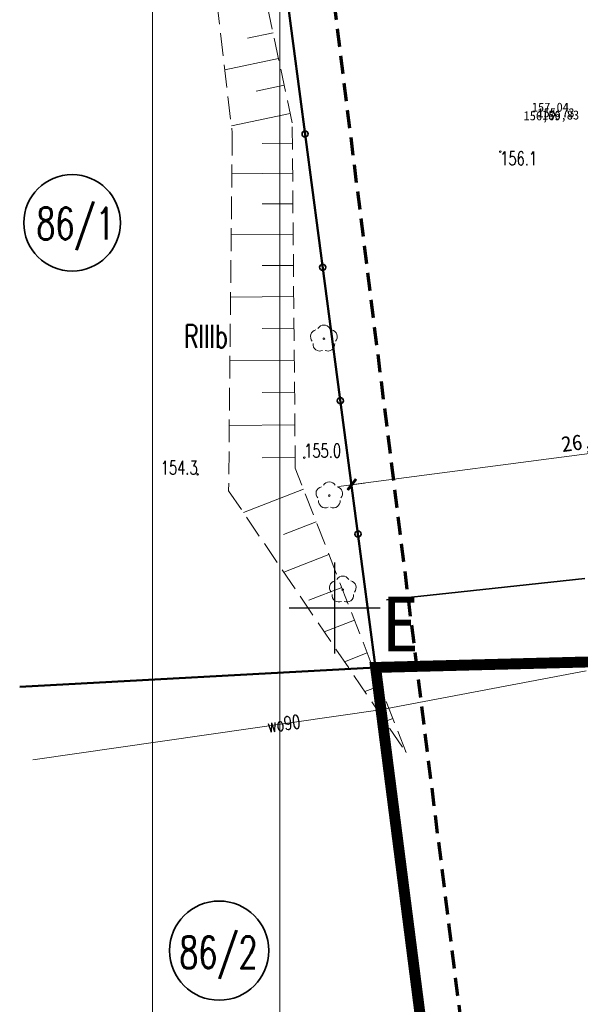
# Model space of a CAD drawing. Header units: feet. Extents: x 7492985 to 7493694, y 5986539 to 5988015.
# Tile 2 of 32: x 7493133 to 7493163, y 5986578 to 5986632. Entities that reach past the tile are written whole.
import ezdxf
from ezdxf.enums import TextEntityAlignment as Align

# ---------------------------------------------------------------- set-up
doc = ezdxf.new("R2010")
doc.units = ezdxf.units.FT
doc.header["$MEASUREMENT"] = 0
for name, pattern in [('1', [0]), ('1_1', [0]), ('1_OTRK', [1.75, 1.25, -0.5]), ('1_OTRKG', [1.75, 1.25, -0.5]), ('2', [1.5, 1, -0.5]), ('3_SUWP', [0]), ('4', [2.5, 1.5, -1]), ('GDE', [0]), ('GUK', [2, 1.5, -0.5]), ('HIDDEN2', [4.7625, 3.175, -1.5875])]:
    doc.linetypes.add(name, pattern=pattern)
doc.layers.get('0').update_dxf_attribs({"color": 250, "linetype": 'CONTINUOUS', "lineweight": 100})
doc.layers.get('Defpoints').update_dxf_attribs({"linetype": 'CONTINUOUS'})
doc.layers.add('_k_niewidoczna', color=72, linetype='CONTINUOUS', lineweight=9, plot=False)
for name, color, linetype, lineweight in [('_k_opis', 1, 'CONTINUOUS', 13), ('_k_tabela', 7, 'CONTINUOUS', 13), ('_k_wymiar', 7, 'CONTINUOUS', 13), ('_k_zarys', 7, 'HIDDEN2', 20), ('_k_ściany', 7, 'CONTINUOUS', 35), ('DZIALKI_L_0', 2, '1', 35), ('DZIALKI_L_1', 2, '1', 50), ('EDZPD_L_0', 7, '1', 18), ('EDZTD_T_0', 7, 'CONTINUOUS', 25), ('EKLPK_L_0', 3, '4', 18), ('EKLTK_T_0', 3, 'CONTINUOUS', 25), ('OTO_L_0', 7, 'CONTINUOUS', 35), ('OTR_L_1', 7, '1_OTRK', 18), ('OTR_T_1', 7, 'CONTINUOUS', 18), ('OTZ_T_0', 250, 'CONTINUOUS', 18), ('SIATKA_L_0', 7, '1', 25), ('SUWP_E_T_0', 5, 'CONTINUOUS', 0), ('SUWP_L_0', 5, '3_SUWP', 18), ('WYMIAR-ARCH', 7, 'CONTINUOUS', 9)]:
    doc.layers.add(name, color=color, linetype=linetype, lineweight=lineweight)
doc.layers.add('ZASIEG_L_0', color=7, linetype='2', lineweight=70, true_color=0x2cd341)
doc.styles.add('GENERATED_STYLE_1', font='MS Gothic.ttf')
doc.styles.get("Standard").update_dxf_attribs({"font": 'Simplex.SHX', "width": 0.75})
doc.dimstyles.new('zag 500', dxfattribs={"dimtxt": 0.85, "dimasz": 0.09, "dimexe": 1.25, "dimexo": 0.625, "dimgap": 0.1, "dimtad": 1, "dimtxsty": 'GENERATED_STYLE_1', "dimblk": 'W', "dimcen": 2.5, "dimse1": 1, "dimse2": 1, "dimclrd": 7, "dimclrt": 256, "dimadec": 0, "dimazin": 0, "dimtfac": 1, "dimtmove": 0, "dimatfit": 0, "dimfxl": 1.25, "dimlwd": 5, "dimarcsym": 0})

# ---------------------------------------------------------------- blocks, each defined once
blk = doc.blocks.new('2_OTRN')
at = {"linetype": 'Continuous'}
blk.add_circle((0, 0), 0.045, dxfattribs=at)
blk = doc.blocks.new('2_OTZL')
at = {"linetype": 'Continuous'}
blk.add_circle((0, 0), 0.045, dxfattribs=at)
for centre, start, end in [((0, 0.375), 30.1401, 149.8599), ((-0.357, 0.116), 102.1445, 221.86), ((0.357, 0.116), 318.14, 77.8555), ((-0.22, -0.303), 174.1482, 293.8542), ((0.22, -0.303), 246.1458, 5.8518)]:
    blk.add_arc(centre, 0.375, start, end, dxfattribs=at)
blk = doc.blocks.new('W')
at = {"layer": 'WYMIAR-ARCH'}
h = blk.add_hatch(color=256, dxfattribs=at)
h.paths.add_polyline_path([(0, 0.76), (0, 0), (0.65, 0), (2.98, 2.33), (2.27, 3.04)])
h.paths.add_polyline_path([(-0.56, 0.21), (-0.76, 0), (0, 0), (0, 0.76)])
h.paths.add_polyline_path([(0, -0.65), (0.15, -0.5), (0.65, 0), (0, 0)])
h.paths.add_polyline_path([(0, 0), (-0.76, 0), (-3.39, -2.62), (-2.68, -3.33), (0, -0.65)])
blk.add_hatch(color=256, dxfattribs=at).paths.add_polyline_path([(-0.76, 0), (-3.39, -2.62), (-2.68, -3.33), (0, -0.65), (0, 0)])
for p, q in [((0, -7), (0, 7)), ((-8, 0), (8, 0)), ((-0.56, 0.21), (-3.39, -2.62)), ((-0.56, 0.21), (2.27, 3.04)), ((0.15, -0.5), (2.98, 2.33)), ((2.27, 3.04), (2.98, 2.33)), ((-3.39, -2.62), (-2.68, -3.33)), ((0.15, -0.5), (-2.68, -3.33))]:
    blk.add_line(p, q, dxfattribs=at)
blk = doc.blocks.new('*D387')
at = {"layer": '_k_wymiar', "color": 7, "lineweight": 5, "transparency": 16777216}
blk.add_line((14.355, -17.478), (-11.672, -19.938), dxfattribs=at)
at = {"layer": 'Defpoints', "color": 0, "transparency": 16777216}
for p in [(14.444, -17.469), (-11.762, -19.946), (-11.762, -19.946)]:
    blk.add_point(p, dxfattribs=at)
at = {"layer": '_k_wymiar', "color": 7, "lineweight": 5, "transparency": 16777216, "xscale": 0.09, "yscale": 0.09, "zscale": 0.09}
for p, rotation in [((14.444, -17.469), 5.399618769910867), ((-11.762, -19.946), 185.3996187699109)]:
    blk.add_blockref('W', p, dxfattribs=dict(at, rotation=rotation))
at = {"layer": '_k_wymiar', "transparency": 16777216, "insert": (1.287, -18.132), "char_height": 0.85, "attachment_point": 5, "rotation": 5.3996, "style": 'GENERATED_STYLE_1'}
blk.add_mtext('26,32', dxfattribs=at)
blk = doc.blocks.new('dz_89')
at = {"layer": '_k_zarys', "color": 1, "ltscale": 0.7, "const_width": 0.6}
blk.add_lwpolyline([(6.603, 40.543), (6.603, 40.543), (68.502, 43.426), (72.464, -41.627), (50.081, -44.586), (41.261, -42.547), (32.734, -54.97), (26.769, -58.21), (-7.837, -62.869), (-10.81, -30.016), (5.084, -30.196), (5.148, -5.572), (5.752, 14.49), (6.603, 40.543), (6.603, 40.543)], dxfattribs=at)
at = {"layer": '_k_opis', "color": 1, "insert": (-10.323, -26.151), "char_height": 3, "attachment_point": 1, "rotation": 357.8731, "style": 'GENERATED_STYLE_1'}
blk.add_mtext_dynamic_manual_height_columns('{\\fMS Gothic|b1|i0|c238|p49;E}', width=3.91767, gutter_width=12.5, heights=[0], dxfattribs=at)
at = {"layer": '_k_wymiar'}
dim = blk.add_aligned_dim(p1=(14.444, -17.469), p2=(-11.762, -19.946), distance=0, dimstyle='zag 500', dxfattribs=at)
dim.commit()
dim.dimension.update_dxf_attribs({"geometry": '*D387', "text_midpoint": (1.287, -18.132)})

msp = doc.modelspace()

# ---------------------------------------------------------------- linework, layer by layer
at = {"layer": 'DZIALKI_L_0', "linetype": '1'}
for centre, radius in [((7493135.577, 5986621.143), 2.65), ((7493143.651, 5986581.182), 2.724)]:
    msp.add_circle(centre, radius, dxfattribs=at)
at = {"layer": 'DZIALKI_L_1', "linetype": '1'}
for p, q in [((7493146.42, 5986640.78), (7493152.24, 5986596.73)), ((7493152.24, 5986596.73), (7493132.7, 5986595.665)), ((7493152.24, 5986596.73), (7493156.43, 5986564.01))]:
    msp.add_line(p, q, dxfattribs=at)
at = {"layer": 'EDZPD_L_0', "linetype": 'GDE', "lineweight": 18}
for p, q in [((7493146.42, 5986640.78), (7493152.24, 5986596.73)), ((7493152.24, 5986596.73), (7493132.7, 5986595.665)), ((7493152.24, 5986596.73), (7493156.43, 5986564.01))]:
    msp.add_line(p, q, dxfattribs=at)
at = {"layer": 'EKLPK_L_0', "linetype": 'GUK', "lineweight": 18}
msp.add_line((7493152.24, 5986596.73), (7493168.13, 5986597.14), dxfattribs=at)
at = {"layer": 'OTO_L_0'}
for p, q in [((7493147.402, 5986633.345), (7493148.37, 5986626.022)), ((7493148.37, 5986626.022), (7493149.337, 5986618.699)), ((7493149.337, 5986618.699), (7493150.305, 5986611.376)), ((7493150.305, 5986611.376), (7493151.272, 5986604.053)), ((7493151.272, 5986604.053), (7493152.24, 5986596.73)), ((7493156.27, 5986600.81), (7493163.727, 5986601.61)), ((7493152.83, 5986600.45), (7493156.27, 5986600.81)), ((7493152.24, 5986596.73), (7493153.193, 5986589.291)), ((7493153.193, 5986589.291), (7493154.002, 5986582.971)), ((7493154.002, 5986582.971), (7493154.811, 5986576.65))]:
    msp.add_line(p, q, dxfattribs=at)
for centre in [(7493148.37, 5986626.022), (7493149.337, 5986618.699), (7493150.305, 5986611.376), (7493151.272, 5986604.053), (7493153.193, 5986589.291), (7493154.002, 5986582.971)]:
    msp.add_circle(centre, 0.17, dxfattribs=at)
at = {"layer": 'OTR_L_1', "linetype": '1_OTRKG'}
for p, q in [((7493147.66, 5986626.64), (7493141.16, 5986657.2)), ((7493147.83, 5986607.67), (7493147.66, 5986626.64)), ((7493153.91, 5986592.06), (7493147.83, 5986607.67))]:
    msp.add_line(p, q, dxfattribs=at)
at = {"layer": 'OTR_L_1', "linetype": '1_OTRK'}
for p, q in [((7493142.08, 5986645.46), (7493144.37, 5986626.09)), ((7493144.37, 5986626.09), (7493144.17, 5986606.43)), ((7493144.17, 5986606.43), (7493153.91, 5986592.06))]:
    msp.add_line(p, q, dxfattribs=at)
at = {"layer": 'OTR_L_1', "linetype": '1_1'}
for p, q in [((7493146.61, 5986631.577), (7493145.201, 5986631.277)), ((7493146.91, 5986630.168), (7493143.962, 5986629.541)), ((7493147.223, 5986628.694), (7493145.681, 5986628.367)), ((7493147.551, 5986627.153), (7493144.325, 5986626.467)), ((7493147.67, 5986625.515), (7493146.017, 5986625.501)), ((7493147.685, 5986623.862), (7493144.347, 5986623.832)), ((7493147.7, 5986622.193), (7493146.015, 5986622.178)), ((7493147.715, 5986620.508), (7493144.313, 5986620.478)), ((7493147.73, 5986618.807), (7493146.013, 5986618.792)), ((7493147.746, 5986617.09), (7493144.278, 5986617.059)), ((7493147.761, 5986615.356), (7493146.011, 5986615.341)), ((7493147.777, 5986613.606), (7493144.243, 5986613.574)), ((7493147.793, 5986611.839), (7493146.009, 5986611.823)), ((7493147.809, 5986610.055), (7493144.207, 5986610.023)), ((7493147.825, 5986608.254), (7493146.006, 5986608.238)), ((7493148.278, 5986606.52), (7493144.98, 5986605.235)), ((7493148.979, 5986604.721), (7493147.18, 5986604.021)), ((7493149.679, 5986602.923), (7493147.201, 5986601.958)), ((7493150.38, 5986601.124), (7493148.581, 5986600.423)), ((7493151.08, 5986599.325), (7493149.423, 5986598.68)), ((7493151.781, 5986597.527), (7493150.534, 5986597.041)), ((7493152.481, 5986595.728), (7493151.645, 5986595.402)), ((7493153.182, 5986593.93), (7493152.755, 5986593.763)), ((7493153.882, 5986592.131), (7493153.866, 5986592.125))]:
    msp.add_line(p, q, dxfattribs=at)
at = {"layer": 'SIATKA_L_0', "linetype": '1'}
for p, q in [((7493150, 5986597.5), (7493150, 5986602.5)), ((7493147.5, 5986600), (7493152.5, 5986600))]:
    msp.add_line(p, q, dxfattribs=at)
at = {"layer": 'SUWP_L_0', "linetype": '3_SUWP'}
for p, q in [((7493152.5, 5986594.41), (7493163.8, 5986596.54)), ((7493133.418, 5986591.662), (7493152.5, 5986594.41))]:
    msp.add_line(p, q, dxfattribs=at)
at = {"layer": 'ZASIEG_L_0', "linetype": '2'}
msp.add_line((7493148.649, 5986643.703), (7493159.707, 5986554.861), dxfattribs=at)

# ---------------------------------------------------------------- block references
at = {"layer": 'OTR_T_1'}
for p in [(7493159.08, 5986625.05), (7493148.32, 5986608.25), (7493142.47, 5986607.33)]:
    msp.add_blockref('2_OTRN', p, dxfattribs=at)
at = {"layer": 'OTZ_T_0'}
for p in [(7493149.4, 5986614.78), (7493149.7, 5986606.17), (7493150.44, 5986601)]:
    msp.add_blockref('2_OTZL', p, dxfattribs=at)

# ---------------------------------------------------------------- texts
at = {"layer": '_k_niewidoczna', "char_height": 0.5, "width": 39.26184, "attachment_point": 2, "style": 'GENERATED_STYLE_1'}
for s, insert in [('{\\fMS Gothic|b0|i0|c128|p49;\\P15}7,04', (7493161.835, 5986628.577)), ('{\\fMS Gothic|b0|i0|c128|p49;\\P156,}69', (7493161.383, 5986628.105)), ('{\\fMS Gothic|b0|i0|c128|p49;\\P156,}69', (7493161.383, 5986628.105)), ('{\\fMS Gothic|b0|i0|c128|p49;\\P156,}69', (7493161.383, 5986628.105))]:
    msp.add_mtext(s, dxfattribs=dict(at, insert=insert))
at = {"layer": '_k_niewidoczna', "color": 2, "char_height": 0.5, "width": 39.26184, "attachment_point": 2, "style": 'GENERATED_STYLE_1'}
for s, insert in [('{\\fMS Gothic|b0|i0|c128|p49;\\P15}5,73', (7493162.142, 5986628.271)), ('{\\fMS Gothic|b0|i0|c128|p49;\\P156,8}3', (7493162.398, 5986628.148))]:
    msp.add_mtext(s, dxfattribs=dict(at, insert=insert))
at = {"layer": 'EDZTD_T_0', "width": 0.7}
for s, p in [('86/1', (7493133.609, 5986621.983)), ('86/2', (7493141.457, 5986581.966))]:
    msp.add_text(s, height=1.75, dxfattribs=at).set_placement(p, align=Align.TOP_LEFT)
at = {"layer": 'EKLTK_T_0', "width": 0.7}
msp.add_text('RIIIb', height=1.25, dxfattribs=at).set_placement((7493141.732, 5986615.537), align=Align.TOP_LEFT)
at = {"layer": 'OTR_T_1', "lineweight": 9, "width": 0.7}
msp.add_text('156.1', height=0.75, dxfattribs=at).set_placement((7493159.08, 5986625.05), align=Align.TOP_LEFT)
msp.add_text('155.0', height=0.75, dxfattribs=at).set_placement((7493148.32, 5986608.25))
msp.add_text('154.3', height=0.75, dxfattribs=at).set_placement((7493142.47, 5986607.33), align=Align.RIGHT)
at = {"layer": 'SUWP_E_T_0', "lineweight": 9, "width": 0.7}
msp.add_text('wo90', height=0.75, rotation=7.7836, dxfattribs=at).set_placement((7493147.2, 5986593.65), align=Align.MIDDLE)

# ---------------------------------------------------------------- next in the draw order: block references
at = {"layer": '_k_ściany', "rotation": 2.126854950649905}
msp.add_blockref('dz_89', (7493161.929, 5986627.127), dxfattribs=at)

# ---------------------------------------------------------------- next in the draw order: linework, layer by layer
at = {"layer": '_k_tabela'}
for points in [[(7493349.986, 5986538.534), (7493139.986, 5986538.534), (7493139.986, 5986687.034), (7493349.986, 5986687.034)], [(7493346.986, 5986541.534), (7493146.986, 5986541.534), (7493146.986, 5986684.034), (7493346.986, 5986684.034)]]:
    msp.add_lwpolyline(points, close=True, dxfattribs=at)

doc.saveas('drawing.dxf')
